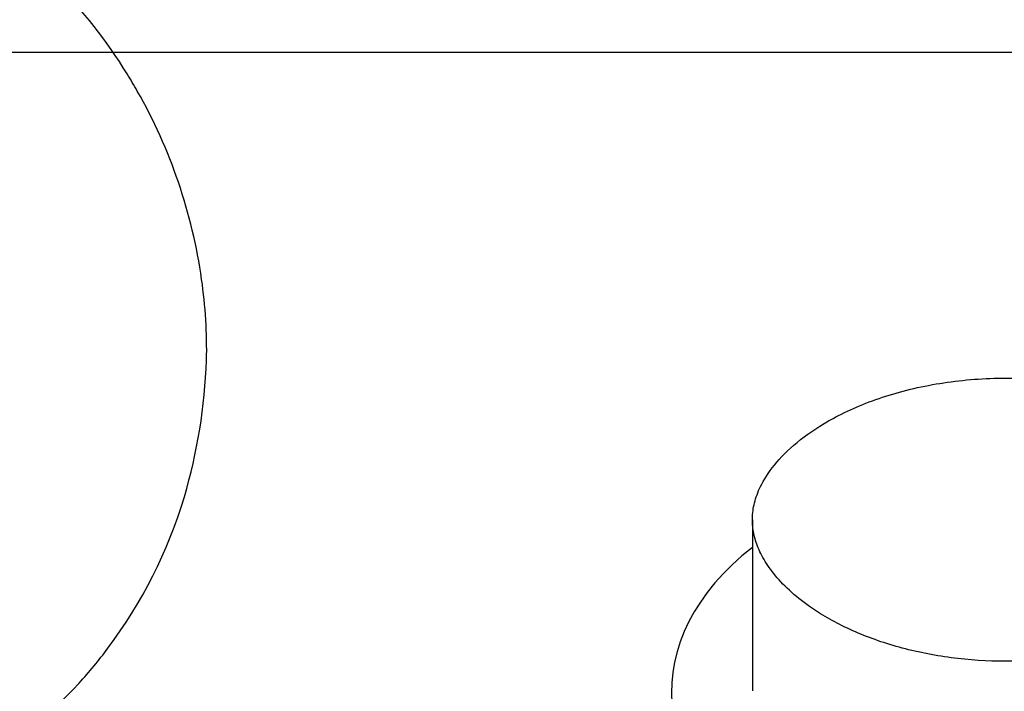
# Model space of a CAD drawing. Extents: x -19547 to -11561, y 2096 to 5601.
# Tile 86 of 168: x -18607 to -18401, y 3448 to 3588. Entities that reach past the tile are written whole.
import ezdxf

# ---------------------------------------------------------------- set-up
doc = ezdxf.new("R2010")
doc.units = 0
doc.header["$MEASUREMENT"] = 0
for name, color, linetype in [('PIPING-PRODUCT-REGULAR', 4, 'CONTINUOUS'), ('SUMP', 3, 'CONTINUOUS'), ('TANK', 2, 'CONTINUOUS')]:
    doc.layers.add(name, color=color, linetype=linetype)

msp = doc.modelspace()

# ---------------------------------------------------------------- linework, layer by layer
at = {"layer": 'PIPING-PRODUCT-REGULAR'}
msp.add_line((-18368.25, 3581.13, 0), (-18730.01, 3581.13, 0), dxfattribs=at)
at = {"layer": 'SUMP', "elevation": 0}
msp.add_lwpolyline([(-18453.9, 3483.5), (-18453.9, 3447.75)], dxfattribs=at)
at = {"layer": 'SUMP'}
msp.add_ellipse((-18400.97, 3447.39, 0), major_axis=(-69.84, 0), ratio=0.665651, start_param=5.572544, end_param=10.135419, dxfattribs=at)
msp.add_open_spline([(-18453.9, 3483.5, 0), (-18453.9, 3482.55, 0), (-18453.81, 3481.6, 0), (-18453.41, 3479.65, 0), (-18453.11, 3478.64, 0), (-18452.24, 3476.55, 0), (-18451.67, 3475.47, 0), (-18450.24, 3473.23, 0), (-18449.36, 3472.09, 0), (-18447.29, 3469.77, 0), (-18446.08, 3468.61, 0), (-18443.34, 3466.33, 0), (-18441.81, 3465.21, 0), (-18437.65, 3462.57, 0), (-18434.85, 3461.1, 0), (-18428.74, 3458.52, 0), (-18425.41, 3457.4, 0), (-18418.41, 3455.6, 0), (-18414.72, 3454.92, 0), (-18407.19, 3454.05, 0), (-18403.33, 3453.86, 0), (-18395.65, 3453.99, 0), (-18391.82, 3454.31, 0), (-18384.38, 3455.43, 0), (-18380.78, 3456.23, 0), (-18373.96, 3458.25, 0), (-18370.76, 3459.46, 0), (-18364.92, 3462.21, 0), (-18362.28, 3463.74, 0), (-18357.69, 3466.97, 0), (-18355.74, 3468.66, 0), (-18352.84, 3471.73, 0), (-18351.78, 3473.1, 0), (-18350.09, 3475.75, 0), (-18349.46, 3477.03, 0), (-18348.55, 3479.48, 0), (-18348.27, 3480.65, 0), (-18348, 3482.93, 0), (-18347.99, 3484.04, 0), (-18348.27, 3486.32, 0), (-18348.54, 3487.48, 0), (-18349.44, 3489.93, 0), (-18350.06, 3491.21, 0), (-18351.75, 3493.86, 0), (-18352.81, 3495.23, 0), (-18355.4, 3497.98, 0), (-18356.93, 3499.36, 0), (-18360.45, 3502.03, 0), (-18362.45, 3503.33, 0), (-18366.84, 3505.74, 0), (-18369.24, 3506.86, 0), (-18374.37, 3508.86, 0), (-18377.1, 3509.74, 0), (-18382.8, 3511.22, 0), (-18385.78, 3511.81, 0), (-18393.05, 3512.84, 0), (-18397.42, 3513.12, 0), (-18406.15, 3513.04, 0), (-18410.5, 3512.67, 0), (-18418.91, 3511.32, 0), (-18422.96, 3510.33, 0), (-18430.49, 3507.85, 0), (-18433.96, 3506.34, 0), (-18439.59, 3503.29, 0), (-18441.87, 3501.79, 0), (-18445.8, 3498.69, 0), (-18447.46, 3497.1, 0), (-18450.16, 3493.94, 0), (-18451.2, 3492.39, 0), (-18452.59, 3489.71, 0), (-18453.04, 3488.56, 0), (-18453.66, 3486.34, 0), (-18453.83, 3485.28, 0), (-18453.9, 3483.98, 0), (-18453.9, 3483.74, 0), (-18453.9, 3483.5, 0)], degree=3, knots=[0, 0, 0, 0, 0.134816, 0.134816, 0.269633, 0.269633, 0.404449, 0.404449, 0.539266, 0.539266, 0.674082, 0.674082, 0.808899, 0.808899, 1.005673, 1.005673, 1.202446, 1.202446, 1.39922, 1.39922, 1.595994, 1.595994, 1.792767, 1.792767, 1.989541, 1.989541, 2.186315, 2.186315, 2.383088, 2.383088, 2.579862, 2.579862, 2.74012, 2.74012, 2.900378, 2.900378, 3.060635, 3.060635, 3.220893, 3.220893, 3.381151, 3.381151, 3.541409, 3.541409, 3.701667, 3.701667, 3.861925, 3.861925, 4.022183, 4.022183, 4.18244, 4.18244, 4.342698, 4.342698, 4.502956, 4.502956, 4.726383, 4.726383, 4.94981, 4.94981, 5.173237, 5.173237, 5.396663, 5.396663, 5.58104, 5.58104, 5.765416, 5.765416, 5.949793, 5.949793, 6.099331, 6.099331, 6.248869, 6.248869, 6.283185, 6.283185, 6.283185, 6.283185], dxfattribs=at)
at = {"layer": 'TANK', "elevation": 0}
for points in [[(-18568.02, 3516.82, 0.039957), (-18569.05, 3533.71, 0.094213), (-18582.5, 3573.09, 0.009348), (-18584.63, 3576.68, 0.05445), (-18599.52, 3595.74, 0.03092), (-18609.71, 3604.99, 0.036324), (-18622.39, 3613.71, 0.054921), (-18643.6, 3623.18, 0.004388), (-18645.37, 3623.74, 0.076898), (-18676.14, 3628.05)], [(-18572.66, 3488.26, 0.061416), (-18568.02, 3516.82, 0.002597)], [(-18618.14, 3430.66, 0.078202), (-18594.69, 3449.35, 0.024524), (-18588.66, 3456.63, 0.087886), (-18572.66, 3488.26, 0.087886)]]:
    msp.add_lwpolyline(points, format="xyb", dxfattribs=at)

doc.saveas('drawing.dxf')
